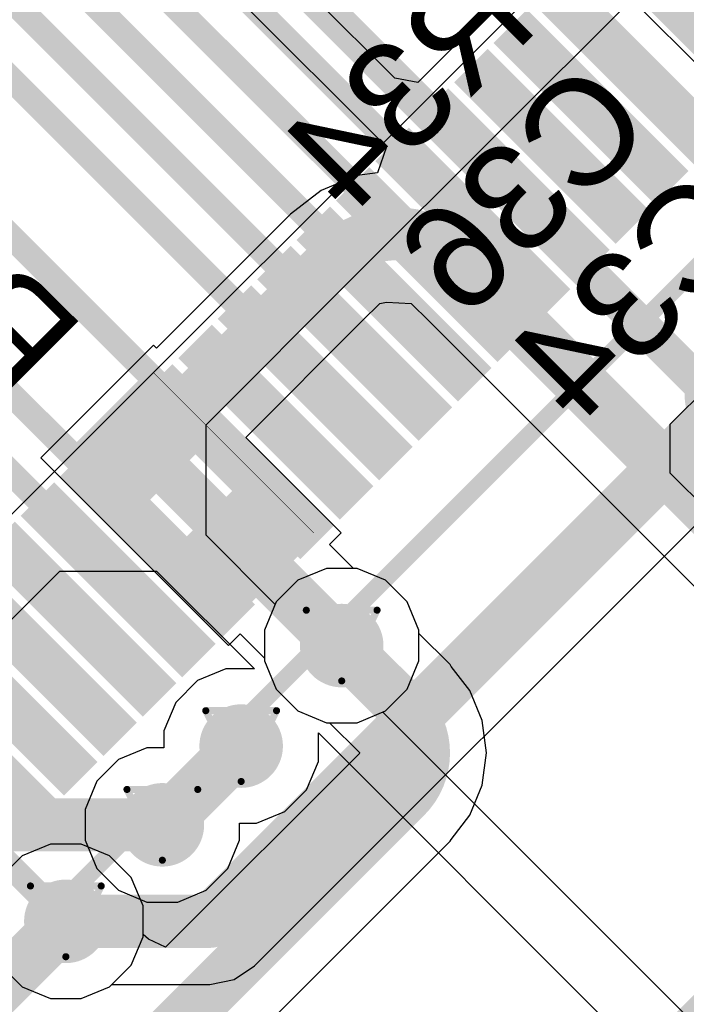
# Model space of a CAD drawing. Header units: inches. Extents: x 0 to 12.2, y 0 to 7.
# Tile 75 of 154: x 1.955 to 2.143, y 2.483 to 2.761. Entities that reach past the tile are written whole.
import ezdxf

# ---------------------------------------------------------------- set-up
doc = ezdxf.new("R2010")
doc.units = ezdxf.units.IN
doc.header["$MEASUREMENT"] = 0
for name, color, linetype in [('Bottom Layer', 5, 'Continuous'), ('Bottom Overlay', 54, 'Continuous'), ('Bottom Paste', 16, 'Continuous'), ('Bottom Solder', 6, 'Continuous'), ('Drill Drawing', 1, 'Continuous'), ('Layer 1', 16, 'Continuous'), ('Layer 2', 76, 'Continuous'), ('Top Layer', 1, 'Continuous'), ('Top Overlay', 2, 'Continuous'), ('Top Paste', 8, 'Continuous'), ('Top Solder', 216, 'Continuous'), ('Via Holes', 16, 'Continuous')]:
    doc.layers.add(name, color=color, linetype=linetype)
doc.styles.add('Arial', font='txt', dxfattribs={"height": 0.2})

# ---------------------------------------------------------------- blocks, each defined once
blk = doc.blocks.new('LQFP_128_EP_14_14__28')
at = {"layer": 'Top Layer'}
for points in [[(-0.26967, 0.24804), (-0.26967, 0.24016), (-0.32873, 0.24016), (-0.32873, 0.24804)], [(-0.26967, 0.23229), (-0.26967, 0.22441), (-0.32873, 0.22441), (-0.32873, 0.23229)], [(-0.26967, 0.21654), (-0.26967, 0.20866), (-0.32873, 0.20866), (-0.32873, 0.21654)], [(-0.26967, 0.20079), (-0.26967, 0.19291), (-0.32873, 0.19291), (-0.32873, 0.20079)], [(-0.26967, 0.18504), (-0.26967, 0.17716), (-0.32873, 0.17716), (-0.32873, 0.18504)], [(-0.26967, 0.16929), (-0.26967, 0.16141), (-0.32873, 0.16141), (-0.32873, 0.16929)], [(-0.26967, 0.15354), (-0.26967, 0.14566), (-0.32873, 0.14566), (-0.32873, 0.15354)], [(-0.26967, 0.1378), (-0.26967, 0.12992), (-0.32873, 0.12992), (-0.32873, 0.1378)], [(-0.26967, 0.12204), (-0.26967, 0.11416), (-0.32873, 0.11416), (-0.32873, 0.12204)], [(-0.26967, 0.1063), (-0.26967, 0.09842), (-0.32873, 0.09842), (-0.32873, 0.1063)], [(-0.26967, 0.09054), (-0.26967, 0.08266), (-0.32873, 0.08266), (-0.32873, 0.09054)], [(-0.26967, 0.07481), (-0.26967, 0.06693), (-0.32873, 0.06693), (-0.32873, 0.07481)], [(-0.26967, 0.05904), (-0.26967, 0.05116), (-0.32873, 0.05116), (-0.32873, 0.05904)], [(-0.26967, 0.04331), (-0.26967, 0.03543), (-0.32873, 0.03543), (-0.32873, 0.04331)], [(-0.26967, 0.02756), (-0.26967, 0.01968), (-0.32873, 0.01968), (-0.32873, 0.02756)], [(-0.26967, 0.01181), (-0.26967, 0.00393), (-0.32873, 0.00393), (-0.32873, 0.01181)], [(-0.26967, -0.00393), (-0.26967, -0.01181), (-0.32873, -0.01181), (-0.32873, -0.00393)], [(-0.26967, -0.01968), (-0.26967, -0.02756), (-0.32873, -0.02756), (-0.32873, -0.01968)]]:
    blk.add_hatch(color=1, dxfattribs=at).paths.add_polyline_path(points)
at = {"layer": 'Top Paste'}
for points in [[(-0.26967, 0.24804), (-0.26967, 0.24016), (-0.32873, 0.24016), (-0.32873, 0.24804)], [(-0.26967, 0.23229), (-0.26967, 0.22441), (-0.32873, 0.22441), (-0.32873, 0.23229)], [(-0.26967, 0.21654), (-0.26967, 0.20866), (-0.32873, 0.20866), (-0.32873, 0.21654)], [(-0.26967, 0.20079), (-0.26967, 0.19291), (-0.32873, 0.19291), (-0.32873, 0.20079)], [(-0.26967, 0.18504), (-0.26967, 0.17716), (-0.32873, 0.17716), (-0.32873, 0.18504)], [(-0.26967, 0.16929), (-0.26967, 0.16141), (-0.32873, 0.16141), (-0.32873, 0.16929)], [(-0.26967, 0.15354), (-0.26967, 0.14566), (-0.32873, 0.14566), (-0.32873, 0.15354)], [(-0.26967, 0.1378), (-0.26967, 0.12992), (-0.32873, 0.12992), (-0.32873, 0.1378)], [(-0.26967, 0.12204), (-0.26967, 0.11416), (-0.32873, 0.11416), (-0.32873, 0.12204)], [(-0.26967, 0.1063), (-0.26967, 0.09842), (-0.32873, 0.09842), (-0.32873, 0.1063)], [(-0.26967, 0.09054), (-0.26967, 0.08266), (-0.32873, 0.08266), (-0.32873, 0.09054)], [(-0.26967, 0.07481), (-0.26967, 0.06693), (-0.32873, 0.06693), (-0.32873, 0.07481)], [(-0.26967, 0.05904), (-0.26967, 0.05116), (-0.32873, 0.05116), (-0.32873, 0.05904)], [(-0.26967, 0.04331), (-0.26967, 0.03543), (-0.32873, 0.03543), (-0.32873, 0.04331)], [(-0.26967, 0.02756), (-0.26967, 0.01968), (-0.32873, 0.01968), (-0.32873, 0.02756)], [(-0.26967, 0.01181), (-0.26967, 0.00393), (-0.32873, 0.00393), (-0.32873, 0.01181)], [(-0.26967, -0.00393), (-0.26967, -0.01181), (-0.32873, -0.01181), (-0.32873, -0.00393)], [(-0.26967, -0.01968), (-0.26967, -0.02756), (-0.32873, -0.02756), (-0.32873, -0.01968)]]:
    blk.add_hatch(color=8, dxfattribs=at).paths.add_polyline_path(points)
at = {"layer": 'Top Solder'}
for points in [[(-0.26692, 0.25079), (-0.26692, 0.23741), (-0.33148, 0.23741), (-0.33148, 0.25079)], [(-0.26692, 0.23504), (-0.26692, 0.22166), (-0.33148, 0.22166), (-0.33148, 0.23504)], [(-0.26692, 0.21929), (-0.26692, 0.20591), (-0.33148, 0.20591), (-0.33148, 0.21929)], [(-0.26692, 0.20354), (-0.26692, 0.19016), (-0.33148, 0.19016), (-0.33148, 0.20354)], [(-0.26692, 0.18779), (-0.26692, 0.17441), (-0.33148, 0.17441), (-0.33148, 0.18779)], [(-0.26692, 0.17204), (-0.26692, 0.15866), (-0.33148, 0.15866), (-0.33148, 0.17204)], [(-0.26692, 0.15629), (-0.26692, 0.14291), (-0.33148, 0.14291), (-0.33148, 0.15629)], [(-0.26692, 0.14055), (-0.26692, 0.12717), (-0.33148, 0.12717), (-0.33148, 0.14055)], [(-0.26692, 0.12479), (-0.26692, 0.11141), (-0.33148, 0.11141), (-0.33148, 0.12479)], [(-0.26692, 0.10905), (-0.26692, 0.09567), (-0.33148, 0.09567), (-0.33148, 0.10905)], [(-0.10118, -0.10118), (-0.10118, 0.10118), (0.10118, 0.10118), (0.10118, -0.10118)], [(-0.26692, 0.09329), (-0.26692, 0.07991), (-0.33148, 0.07991), (-0.33148, 0.09329)], [(-0.26692, 0.07756), (-0.26692, 0.06418), (-0.33148, 0.06418), (-0.33148, 0.07756)], [(-0.26692, 0.06179), (-0.26692, 0.04841), (-0.33148, 0.04841), (-0.33148, 0.06179)], [(-0.26692, 0.04606), (-0.26692, 0.03268), (-0.33148, 0.03268), (-0.33148, 0.04606)], [(-0.26692, 0.03031), (-0.26692, 0.01693), (-0.33148, 0.01693), (-0.33148, 0.03031)], [(-0.26692, 0.01456), (-0.26692, 0.00118), (-0.33148, 0.00118), (-0.33148, 0.01456)], [(-0.26692, -0.00118), (-0.26692, -0.01456), (-0.33148, -0.01456), (-0.33148, -0.00118)], [(-0.26692, -0.01693), (-0.26692, -0.03031), (-0.33148, -0.03031), (-0.33148, -0.01693)]]:
    blk.add_hatch(color=216, dxfattribs=at).paths.add_polyline_path(points)
at = {"layer": 'Top Overlay', "const_width": 0.005}
blk.add_lwpolyline([(-0.24606, -0.24606), (-0.24606, 0.24606)], dxfattribs=at)
at = {"layer": 'Top Overlay', "const_width": 0.02362}
blk.add_lwpolyline([(-0.1949, 0.2065, -0.995776), (-0.21852, 0.2066)], format="xyb", dxfattribs=at)
blk = doc.blocks.new('R___0402_B_138')
at = {"layer": 'Bottom Layer'}
for points in [[(-0.0095, 0.0125), (-0.0095, -0.0125), (-0.0275, -0.0125), (-0.0275, 0.0125)], [(0.0275, 0.0125), (0.0275, -0.0125), (0.0095, -0.0125), (0.0095, 0.0125)]]:
    blk.add_hatch(color=5, dxfattribs=at).paths.add_polyline_path(points)
at = {"layer": 'Bottom Paste'}
for points in [[(-0.0095, 0.0125), (-0.0095, -0.0125), (-0.0275, -0.0125), (-0.0275, 0.0125)], [(0.0275, 0.0125), (0.0275, -0.0125), (0.0095, -0.0125), (0.0095, 0.0125)]]:
    blk.add_hatch(color=16, dxfattribs=at).paths.add_polyline_path(points)
at = {"layer": 'Bottom Solder'}
for points in [[(-0.00733, 0.01467), (-0.00733, -0.01467), (-0.02967, -0.01467), (-0.02967, 0.01467)], [(0.02967, 0.01467), (0.02967, -0.01467), (0.00733, -0.01467), (0.00733, 0.01467)]]:
    blk.add_hatch(color=6, dxfattribs=at).paths.add_polyline_path(points)
at = {"layer": 'Bottom Overlay'}
for points, const_width in [([(-0.031, 0.016), (0.031, 0.016)], 0.005), ([(-0.031, -0.016), (-0.031, 0.016)], 0.005), ([(-0.032, 0.017), (0.032, 0.017)], 0.000127), ([(0.031, -0.016), (0.031, 0.016)], 0.005), ([(-0.031, -0.016), (0.031, -0.016)], 0.005)]:
    blk.add_lwpolyline(points, dxfattribs=dict(at, const_width=const_width))
for points, const_width in [([(-0.03225, 0.016, 1), (-0.02975, 0.016, 1)], 0.0025), ([(-0.03225, 0.016, 1), (-0.02975, 0.016, 1)], 0.0025), ([(-0.03203, 0.017, 1), (-0.03197, 0.017, 1)], 0.0000635), ([(0.02975, 0.016, 1), (0.03225, 0.016, 1)], 0.0025), ([(0.02975, 0.016, 1), (0.03225, 0.016, 1)], 0.0025), ([(0.03197, 0.017, 1), (0.03203, 0.017, 1)], 0.0000635), ([(-0.03225, -0.016, 1), (-0.02975, -0.016, 1)], 0.0025), ([(-0.03225, -0.016, 1), (-0.02975, -0.016, 1)], 0.0025), ([(0.02975, -0.016, 1), (0.03225, -0.016, 1)], 0.0025), ([(0.02975, -0.016, 1), (0.03225, -0.016, 1)], 0.0025)]:
    blk.add_lwpolyline(points, format="xyb", close=True, dxfattribs=dict(at, const_width=const_width))
blk = doc.blocks.new('C___0402_B_319')
at = {"layer": 'Bottom Layer'}
for points in [[(-0.0095, 0.0125), (-0.0095, -0.0125), (-0.0275, -0.0125), (-0.0275, 0.0125)], [(0.0275, 0.0125), (0.0275, -0.0125), (0.0095, -0.0125), (0.0095, 0.0125)]]:
    blk.add_hatch(color=5, dxfattribs=at).paths.add_polyline_path(points)
at = {"layer": 'Bottom Paste'}
for points in [[(-0.0095, 0.0125), (-0.0095, -0.0125), (-0.0275, -0.0125), (-0.0275, 0.0125)], [(0.0275, 0.0125), (0.0275, -0.0125), (0.0095, -0.0125), (0.0095, 0.0125)]]:
    blk.add_hatch(color=16, dxfattribs=at).paths.add_polyline_path(points)
at = {"layer": 'Bottom Solder'}
for points in [[(-0.00714, 0.01486), (-0.00714, -0.01486), (-0.02986, -0.01486), (-0.02986, 0.01486)], [(0.02986, 0.01486), (0.02986, -0.01486), (0.00714, -0.01486), (0.00714, 0.01486)]]:
    blk.add_hatch(color=6, dxfattribs=at).paths.add_polyline_path(points)
at = {"layer": 'Bottom Overlay', "const_width": 0.005}
for points in [[(-0.011, 0.016), (-0.031, 0.016)], [(-0.031, -0.016), (-0.031, 0.016)], [(0.031, 0.016), (0.011, 0.016)], [(0.031, -0.016), (0.031, 0.016)], [(-0.011, -0.016), (-0.031, -0.016)], [(0.031, -0.016), (0.011, -0.016)]]:
    blk.add_lwpolyline(points, dxfattribs=at)
at = {"layer": 'Bottom Overlay', "const_width": 0.0025}
for points in [[(-0.03225, 0.016, 1), (-0.02975, 0.016, 1)], [(-0.03225, 0.016, 1), (-0.02975, 0.016, 1)], [(-0.01225, 0.016, 1), (-0.00975, 0.016, 1)], [(0.00975, 0.016, 1), (0.01225, 0.016, 1)], [(0.02975, 0.016, 1), (0.03225, 0.016, 1)], [(0.02975, 0.016, 1), (0.03225, 0.016, 1)], [(-0.03225, -0.016, 1), (-0.02975, -0.016, 1)], [(-0.03225, -0.016, 1), (-0.02975, -0.016, 1)], [(-0.01225, -0.016, 1), (-0.00975, -0.016, 1)], [(0.00975, -0.016, 1), (0.01225, -0.016, 1)], [(0.02975, -0.016, 1), (0.03225, -0.016, 1)], [(0.02975, -0.016, 1), (0.03225, -0.016, 1)]]:
    blk.add_lwpolyline(points, format="xyb", close=True, dxfattribs=at)

msp = doc.modelspace()

# ---------------------------------------------------------------- hatches: boundary and pattern name
at = {"layer": 'Bottom Layer'}
h = msp.add_hatch(color=5, dxfattribs=at)
edge = h.paths.add_edge_path()
edge.add_arc((2.04557, 2.58433), 0.01181, 0, 360)
h = msp.add_hatch(color=5, dxfattribs=at)
edge = h.paths.add_edge_path()
edge.add_arc((2.01716, 2.55592), 0.01181, 0, 360)
h = msp.add_hatch(color=5, dxfattribs=at)
edge = h.paths.add_edge_path()
edge.add_arc((1.99489, 2.53366), 0.01181, 0, 360)
h = msp.add_hatch(color=5, dxfattribs=at)
edge = h.paths.add_edge_path()
edge.add_arc((1.96762, 2.50638), 0.01181, 0, 360)
at = {"layer": 'Layer 1'}
h = msp.add_hatch(color=16, dxfattribs=at)
edge = h.paths.add_edge_path()
edge.add_arc((2.04557, 2.58433), 0.01181, 0, 360)
h = msp.add_hatch(color=16, dxfattribs=at)
edge = h.paths.add_edge_path()
edge.add_arc((2.01716, 2.55592), 0.01181, 0, 360)
h = msp.add_hatch(color=16, dxfattribs=at)
edge = h.paths.add_edge_path()
edge.add_arc((1.99489, 2.53366), 0.01181, 0, 360)
h = msp.add_hatch(color=16, dxfattribs=at)
edge = h.paths.add_edge_path()
edge.add_arc((1.96762, 2.50638), 0.01181, 0, 360)
at = {"layer": 'Layer 2'}
h = msp.add_hatch(color=76, dxfattribs=at)
edge = h.paths.add_edge_path()
edge.add_arc((2.04557, 2.58433), 0.01181, 0, 360)
h = msp.add_hatch(color=76, dxfattribs=at)
edge = h.paths.add_edge_path()
edge.add_arc((2.01716, 2.55592), 0.01181, 0, 360)
h = msp.add_hatch(color=76, dxfattribs=at)
edge = h.paths.add_edge_path()
edge.add_arc((1.99489, 2.53366), 0.01181, 0, 360)
h = msp.add_hatch(color=76, dxfattribs=at)
edge = h.paths.add_edge_path()
edge.add_arc((1.96762, 2.50638), 0.01181, 0, 360)
at = {"layer": 'Top Layer'}
h = msp.add_hatch(color=1, dxfattribs=at)
edge = h.paths.add_edge_path()
edge.add_arc((2.04557, 2.58433), 0.01181, 0, 360)
h = msp.add_hatch(color=1, dxfattribs=at)
edge = h.paths.add_edge_path()
edge.add_arc((2.01716, 2.55592), 0.01181, 0, 360)
h = msp.add_hatch(color=1, dxfattribs=at)
edge = h.paths.add_edge_path()
edge.add_arc((1.99489, 2.53366), 0.01181, 0, 360)
h = msp.add_hatch(color=1, dxfattribs=at)
edge = h.paths.add_edge_path()
edge.add_arc((1.96762, 2.50638), 0.01181, 0, 360)
at = {"layer": 'Via Holes'}
h = msp.add_hatch(color=7, dxfattribs=at)
edge = h.paths.add_edge_path()
edge.add_arc((2.04557, 2.58433), 0.00591, 0, 360)
h = msp.add_hatch(color=7, dxfattribs=at)
edge = h.paths.add_edge_path()
edge.add_arc((2.01716, 2.55592), 0.00591, 0, 360)
h = msp.add_hatch(color=7, dxfattribs=at)
edge = h.paths.add_edge_path()
edge.add_arc((1.99489, 2.53366), 0.00591, 0, 360)
h = msp.add_hatch(color=7, dxfattribs=at)
edge = h.paths.add_edge_path()
edge.add_arc((1.96762, 2.50638), 0.00591, 0, 360)

# ---------------------------------------------------------------- linework, layer by layer
at = {"layer": 'Bottom Layer'}
for p, q in [((2.01305, 2.77047), (2.05821, 2.72531)), ((2.05821, 2.72531), (2.0557, 2.71792)), ((2.0499, 2.71716), (2.03977, 2.71296)), ((2.0557, 2.71792), (2.0499, 2.71716)), ((2.03977, 2.71296), (2.03106, 2.70628)), ((2.03107, 2.70626), (1.99321, 2.66841)), ((2.03106, 2.70628), (2.03106, 2.70627)), ((2.03106, 2.70627), (2.03107, 2.70626)), ((2.05136, 2.67609), (2.05633, 2.68101)), ((2.05633, 2.68101), (2.05826, 2.68139)), ((2.05826, 2.68139), (2.06522, 2.68101)), ((2.06522, 2.68101), (2.07018, 2.6761)), ((2.01844, 2.64317), (2.05136, 2.67609)), ((2.07018, 2.6761), (2.43594, 2.31034)), ((1.99239, 2.66922), (1.96057, 2.6374)), ((1.99321, 2.66841), (1.99239, 2.66922)), ((2.04543, 2.61619), (2.01844, 2.64317)), ((1.96057, 2.6374), (1.98674, 2.61124)), ((2.04213, 2.6129), (2.04543, 2.61619)), ((1.98674, 2.61124), (2.01361, 2.58437)), ((2.04889, 2.60614), (2.04213, 2.6129)), ((2.04991, 2.60614), (2.04889, 2.60614)), ((2.05792, 2.60282), (2.04991, 2.60614)), ((2.06406, 2.59669), (2.05792, 2.60282)), ((2.06738, 2.58867), (2.06406, 2.59669)), ((2.06738, 2.58776), (2.06738, 2.58867)), ((2.01361, 2.58437), (2.0169, 2.58766)), ((2.0169, 2.58766), (2.02376, 2.5808)), ((2.07619, 2.57895), (2.06738, 2.58776)), ((2.02376, 2.5808), (2.02376, 2.57999)), ((2.02376, 2.57999), (2.02708, 2.57198)), ((2.07653, 2.57843), (2.07619, 2.57895)), ((2.08176, 2.57162), (2.07653, 2.57843)), ((2.02708, 2.57198), (2.03321, 2.56584)), ((2.08528, 2.56311), (2.08176, 2.57162)), ((2.03321, 2.56584), (2.04123, 2.56252)), ((2.04123, 2.56252), (2.04215, 2.56252)), ((2.04215, 2.56252), (2.05065, 2.55402)), ((2.08649, 2.55399), (2.08528, 2.56311)), ((2.05065, 2.55395), (1.99578, 2.49908)), ((2.05065, 2.55402), (2.05064, 2.55399)), ((2.05064, 2.55399), (2.05065, 2.55395)), ((2.08528, 2.54486), (2.08649, 2.55399)), ((2.08176, 2.53635), (2.08528, 2.54486)), ((2.07653, 2.52954), (2.08176, 2.53635)), ((1.9462, 2.39903), (2.07619, 2.52902)), ((1.96328, 2.52819), (1.95526, 2.52487)), ((1.97196, 2.52819), (1.96328, 2.52819)), ((1.97997, 2.52487), (1.97196, 2.52819)), ((2.07619, 2.52902), (2.07653, 2.52954)), ((1.95526, 2.52487), (1.94913, 2.51874)), ((1.98611, 2.51874), (1.97997, 2.52487)), ((1.98943, 2.51072), (1.98611, 2.51874)), ((1.98943, 2.50263), (1.98943, 2.51072)), ((1.99098, 2.50132), (1.98943, 2.50263)), ((1.99578, 2.49908), (1.99098, 2.50132))]:
    msp.add_line(p, q, dxfattribs=at)
for points, const_width in [([(2.12225, 2.79547), (2.17937, 2.73835)], 0.015), ([(2.02386, 2.78129), (2.29824, 2.50691)], 0.01), ([(1.98992, 2.63988), (2.04369, 2.69365)], 0.015), ([(2.07786, 2.69366), (2.07791, 2.69361)], 0.015), ([(2.07791, 2.69361), (2.45775, 2.31377)], 0.015), ([(2.01608, 2.61372), (2.04546, 2.58433)], 0.015), ([(2.04557, 2.58433), (2.06357, 2.56633)], 0.015), ([(1.99489, 2.53366), (2.01716, 2.55592)], 0.015), ([(1.93358, 2.41165), (2.06357, 2.54164)], 0.015), ([(1.93996, 2.53366), (1.99489, 2.53366)], 0.015), ([(1.9099, 2.44867), (1.96762, 2.50638)], 0.015)]:
    msp.add_lwpolyline(points, dxfattribs=dict(at, const_width=const_width))
at = {"layer": 'Bottom Layer', "const_width": 0.015}
for points in [[(2.04369, 2.69365, -0.414174), (2.07786, 2.69366)], [(2.06357, 2.56633, -0.414212), (2.06357, 2.54164)]]:
    msp.add_lwpolyline(points, format="xyb", dxfattribs=at)
at = {"layer": 'Bottom Layer', "const_width": 0.0075}
for points in [[(2.03994, 2.69365, 1), (2.04744, 2.69365, 1)], [(2.03994, 2.69365, 1), (2.04744, 2.69365, 1)], [(2.07411, 2.69366, 1), (2.08161, 2.69366, 1)], [(2.07411, 2.69366, 1), (2.08161, 2.69366, 1)], [(2.07416, 2.69361, 1), (2.08166, 2.69361, 1)], [(2.07416, 2.69361, 1), (2.08166, 2.69361, 1)], [(1.98617, 2.63988, 1), (1.99367, 2.63988, 1)], [(2.01233, 2.61372, 1), (2.01983, 2.61372, 1)], [(2.04171, 2.58433, 1), (2.04921, 2.58433, 1)], [(2.04182, 2.58433, 1), (2.04932, 2.58433, 1)], [(2.05982, 2.56633, 1), (2.06732, 2.56633, 1)], [(2.05982, 2.56633, 1), (2.06732, 2.56633, 1)], [(2.01341, 2.55592, 1), (2.02091, 2.55592, 1)], [(2.05982, 2.54164, 1), (2.06732, 2.54164, 1)], [(2.05982, 2.54164, 1), (2.06732, 2.54164, 1)], [(1.99114, 2.53366, 1), (1.99864, 2.53366, 1)], [(1.99114, 2.53366, 1), (1.99864, 2.53366, 1)], [(1.96387, 2.50638, 1), (1.97137, 2.50638, 1)]]:
    msp.add_lwpolyline(points, format="xyb", close=True, dxfattribs=at)
at = {"layer": 'Drill Drawing', "const_width": 0.002}
for points in [[(2.03557, 2.59433), (2.05557, 2.59433)], [(2.03557, 2.59433), (2.04557, 2.57433)], [(2.04557, 2.57433), (2.05557, 2.59433)], [(2.00716, 2.56592), (2.02716, 2.56592)], [(2.00716, 2.56592), (2.01716, 2.54592)], [(2.01716, 2.54592), (2.02716, 2.56592)], [(1.98489, 2.54366), (2.00489, 2.54366)], [(1.98489, 2.54366), (1.99489, 2.52366)], [(1.99489, 2.52366), (2.00489, 2.54366)], [(1.95762, 2.51638), (1.97762, 2.51638)], [(1.95762, 2.51638), (1.96762, 2.49638)], [(1.96762, 2.49638), (1.97762, 2.51638)]]:
    msp.add_lwpolyline(points, dxfattribs=at)
at = {"layer": 'Drill Drawing', "const_width": 0.001}
for points in [[(2.03507, 2.59433, 1), (2.03607, 2.59433, 1)], [(2.03507, 2.59433, 1), (2.03607, 2.59433, 1)], [(2.05507, 2.59433, 1), (2.05607, 2.59433, 1)], [(2.05507, 2.59433, 1), (2.05607, 2.59433, 1)], [(2.04507, 2.57433, 1), (2.04607, 2.57433, 1)], [(2.04507, 2.57433, 1), (2.04607, 2.57433, 1)], [(2.00666, 2.56592, 1), (2.00766, 2.56592, 1)], [(2.00666, 2.56592, 1), (2.00766, 2.56592, 1)], [(2.02666, 2.56592, 1), (2.02766, 2.56592, 1)], [(2.02666, 2.56592, 1), (2.02766, 2.56592, 1)], [(2.01666, 2.54592, 1), (2.01766, 2.54592, 1)], [(2.01666, 2.54592, 1), (2.01766, 2.54592, 1)], [(1.98439, 2.54366, 1), (1.98539, 2.54366, 1)], [(1.98439, 2.54366, 1), (1.98539, 2.54366, 1)], [(2.00439, 2.54366, 1), (2.00539, 2.54366, 1)], [(2.00439, 2.54366, 1), (2.00539, 2.54366, 1)], [(1.99439, 2.52366, 1), (1.99539, 2.52366, 1)], [(1.99439, 2.52366, 1), (1.99539, 2.52366, 1)], [(1.95712, 2.51638, 1), (1.95812, 2.51638, 1)], [(1.95712, 2.51638, 1), (1.95812, 2.51638, 1)], [(1.97712, 2.51638, 1), (1.97812, 2.51638, 1)], [(1.97712, 2.51638, 1), (1.97812, 2.51638, 1)], [(1.96712, 2.49638, 1), (1.96812, 2.49638, 1)], [(1.96712, 2.49638, 1), (1.96812, 2.49638, 1)]]:
    msp.add_lwpolyline(points, format="xyb", close=True, dxfattribs=at)
at = {"layer": 'Layer 1'}
for p, q in [((2.04123, 2.60614), (2.03321, 2.60282)), ((2.04991, 2.60614), (2.04123, 2.60614)), ((2.05792, 2.60282), (2.04991, 2.60614)), ((2.03321, 2.60282), (2.02708, 2.59669)), ((2.06406, 2.59669), (2.05792, 2.60282)), ((2.02708, 2.59669), (2.02376, 2.58867)), ((2.06738, 2.58867), (2.06406, 2.59669)), ((2.02376, 2.58867), (2.02376, 2.57999)), ((2.06738, 2.57999), (2.06738, 2.58867)), ((2.02376, 2.57999), (2.02708, 2.57198)), ((2.06406, 2.57198), (2.06738, 2.57999)), ((2.02708, 2.57198), (2.03321, 2.56584)), ((2.05792, 2.56584), (2.06406, 2.57198)), ((2.03321, 2.56584), (2.04123, 2.56252)), ((2.04991, 2.56252), (2.05792, 2.56584)), ((2.04123, 2.56252), (2.04991, 2.56252)), ((1.96328, 2.52819), (1.95526, 2.52487)), ((1.97196, 2.52819), (1.96328, 2.52819)), ((1.97997, 2.52487), (1.97196, 2.52819)), ((1.95526, 2.52487), (1.94913, 2.51874)), ((1.98611, 2.51874), (1.97997, 2.52487)), ((1.98943, 2.51072), (1.98611, 2.51874)), ((1.98943, 2.50204), (1.98943, 2.51072)), ((1.98611, 2.49403), (1.98943, 2.50204)), ((1.94913, 2.49403), (1.95526, 2.48789)), ((1.97997, 2.48789), (1.98611, 2.49403)), ((1.95526, 2.48789), (1.96328, 2.48457)), ((1.97196, 2.48457), (1.97997, 2.48789)), ((1.96328, 2.48457), (1.97196, 2.48457))]:
    msp.add_line(p, q, dxfattribs=at)
at = {"layer": 'Layer 2'}
for p, q in [((2.0494, 2.68889), (2.17593, 2.81542)), ((2.13832, 2.80744), (1.9337, 2.60282)), ((2.00725, 2.64673), (2.0494, 2.68889)), ((2.16675, 2.67525), (2.13832, 2.64683)), ((2.00725, 2.61551), (2.00725, 2.64673)), ((2.13832, 2.64683), (2.13832, 2.6332)), ((2.13832, 2.6332), (2.27181, 2.49971)), ((2.02678, 2.59597), (2.00725, 2.61551)), ((1.81608, 2.45557), (1.96589, 2.60537)), ((1.96589, 2.60537), (1.99328, 2.60537)), ((1.99328, 2.60537), (2.02092, 2.57773)), ((2.04123, 2.60614), (2.03321, 2.60282)), ((2.04991, 2.60614), (2.04123, 2.60614)), ((2.05792, 2.60282), (2.04991, 2.60614)), ((2.03321, 2.60282), (2.02708, 2.59669)), ((2.06406, 2.59669), (2.05792, 2.60282)), ((2.02708, 2.59669), (2.02678, 2.59597)), ((2.06738, 2.58867), (2.06406, 2.59669)), ((2.06738, 2.57999), (2.06738, 2.58867)), ((2.06406, 2.57198), (2.06738, 2.57999)), ((2.01282, 2.57773), (2.0048, 2.57441)), ((2.02092, 2.57773), (2.01282, 2.57773)), ((2.0048, 2.57441), (1.99867, 2.56828)), ((2.05792, 2.56584), (2.06406, 2.57198)), ((1.99867, 2.56828), (1.99535, 2.56026)), ((2.05721, 2.56555), (2.05792, 2.56584)), ((2.15183, 2.47093), (2.05721, 2.56555)), ((1.99535, 2.56026), (1.99535, 2.55547)), ((2.03897, 2.55158), (2.03897, 2.55968)), ((2.03897, 2.55968), (2.14433, 2.45432)), ((1.99055, 2.55547), (1.98254, 2.55215)), ((1.99535, 2.55547), (1.99055, 2.55547)), ((1.98254, 2.55215), (1.9764, 2.54601)), ((2.03565, 2.54357), (2.03897, 2.55158)), ((1.9764, 2.54601), (1.97308, 2.53799)), ((2.02951, 2.53743), (2.03565, 2.54357)), ((1.97308, 2.53799), (1.97308, 2.52932)), ((2.0215, 2.53411), (2.02951, 2.53743)), ((2.0167, 2.52932), (2.0167, 2.53411)), ((2.0167, 2.53411), (2.0215, 2.53411)), ((1.97308, 2.52932), (1.9764, 2.5213)), ((2.01338, 2.5213), (2.0167, 2.52932)), ((1.9764, 2.5213), (1.98254, 2.51517)), ((2.00725, 2.51517), (2.01338, 2.5213)), ((1.98254, 2.51517), (1.99055, 2.51184)), ((1.99923, 2.51184), (2.00725, 2.51517)), ((1.99055, 2.51184), (1.99923, 2.51184))]:
    msp.add_line(p, q, dxfattribs=at)
at = {"layer": 'Top Layer'}
for p, q in [((2.06058, 2.74468), (1.9732, 2.83205)), ((2.16073, 2.73386), (2.10909, 2.78551)), ((2.08681, 2.76324), (2.0671, 2.74353)), ((2.0671, 2.74353), (2.06058, 2.74468)), ((2.02095, 2.49376), (2.18541, 2.65823)), ((1.94913, 2.49403), (1.95526, 2.48789)), ((2.01516, 2.4899), (2.02095, 2.49376)), ((1.97997, 2.48789), (1.98062, 2.48854)), ((1.98062, 2.48854), (2.00833, 2.48854)), ((2.00833, 2.48854), (2.01516, 2.4899)), ((1.95526, 2.48789), (1.96328, 2.48457)), ((1.97196, 2.48457), (1.97997, 2.48789)), ((1.96328, 2.48457), (1.97196, 2.48457))]:
    msp.add_line(p, q, dxfattribs=at)
for points, const_width in [([(1.84029, 2.92323), (2.0715, 2.69202)], 0.007), ([(1.83967, 2.90158), (2.06036, 2.68088)], 0.007), ([(1.83697, 2.88202), (2.04923, 2.66975)], 0.007), ([(1.8342, 2.8625), (2.03809, 2.65861)], 0.007), ([(1.80933, 2.84282), (2.01581, 2.63634)], 0.007), ([(1.95944, 2.82635), (2.08263, 2.70316)], 0.007), ([(1.7854, 2.8222), (1.99354, 2.61406)], 0.007), ([(1.78144, 2.80391), (1.98242, 2.60294)], 0.007), ([(1.77775, 2.78533), (1.97128, 2.5918)], 0.007), ([(1.77506, 2.76575), (1.96014, 2.58066)], 0.007), ([(2.00833, 2.50638), (2.1865, 2.68455)], 0.015), ([(2.00469, 2.62521), (2.04557, 2.58433)], 0.007), ([(1.92674, 2.54726), (1.96762, 2.50638)], 0.007), ([(1.96762, 2.50638), (2.00833, 2.50638)], 0.015)]:
    msp.add_lwpolyline(points, dxfattribs=dict(at, const_width=const_width))
for points, const_width in [([(2.08088, 2.70316, 1), (2.08438, 2.70316, 1)], 0.0035), ([(2.06975, 2.69202, 1), (2.07325, 2.69202, 1)], 0.0035), ([(2.05861, 2.68088, 1), (2.06211, 2.68088, 1)], 0.0035), ([(2.04748, 2.66975, 1), (2.05098, 2.66975, 1)], 0.0035), ([(2.03634, 2.65861, 1), (2.03984, 2.65861, 1)], 0.0035), ([(2.01406, 2.63634, 1), (2.01756, 2.63634, 1)], 0.0035), ([(2.00294, 2.62521, 1), (2.00644, 2.62521, 1)], 0.0035), ([(1.99179, 2.61406, 1), (1.99529, 2.61406, 1)], 0.0035), ([(1.98067, 2.60294, 1), (1.98417, 2.60294, 1)], 0.0035), ([(1.96953, 2.5918, 1), (1.97303, 2.5918, 1)], 0.0035), ([(2.04382, 2.58433, 1), (2.04732, 2.58433, 1)], 0.0035), ([(1.95839, 2.58066, 1), (1.96189, 2.58066, 1)], 0.0035), ([(1.96387, 2.50638, 1), (1.97137, 2.50638, 1)], 0.0075), ([(2.00458, 2.50638, 1), (2.01208, 2.50638, 1)], 0.0075), ([(2.00458, 2.50638, 1), (2.01208, 2.50638, 1)], 0.0075), ([(1.96587, 2.50638, 1), (1.96937, 2.50638, 1)], 0.0035)]:
    msp.add_lwpolyline(points, format="xyb", close=True, dxfattribs=dict(at, const_width=const_width))

# ---------------------------------------------------------------- block references
for name, p, rotation in [('LQFP_128_EP_14_14__28', (2.16614, 2.36353), 315), ('C___0402_B_319', (2.16389, 2.77999), 225), ('R___0402_B_138', (2.003, 2.6268), 315)]:
    msp.add_blockref(name, p, dxfattribs=dict(rotation=rotation))

# ---------------------------------------------------------------- texts
at = {"layer": 'Bottom Overlay', "style": 'Arial', "text_generation_flag": 2}
for s, rotation, p in [('R34', 45, (2.10208, 2.75919)), ('C36', 45, (2.13486, 2.73024)), ('R26', 315, (1.95233, 2.65237)), ('C34', 45, (2.16637, 2.70001))]:
    msp.add_text(s, height=0.03, rotation=rotation, dxfattribs=at).set_placement(p)

doc.saveas('drawing.dxf')
